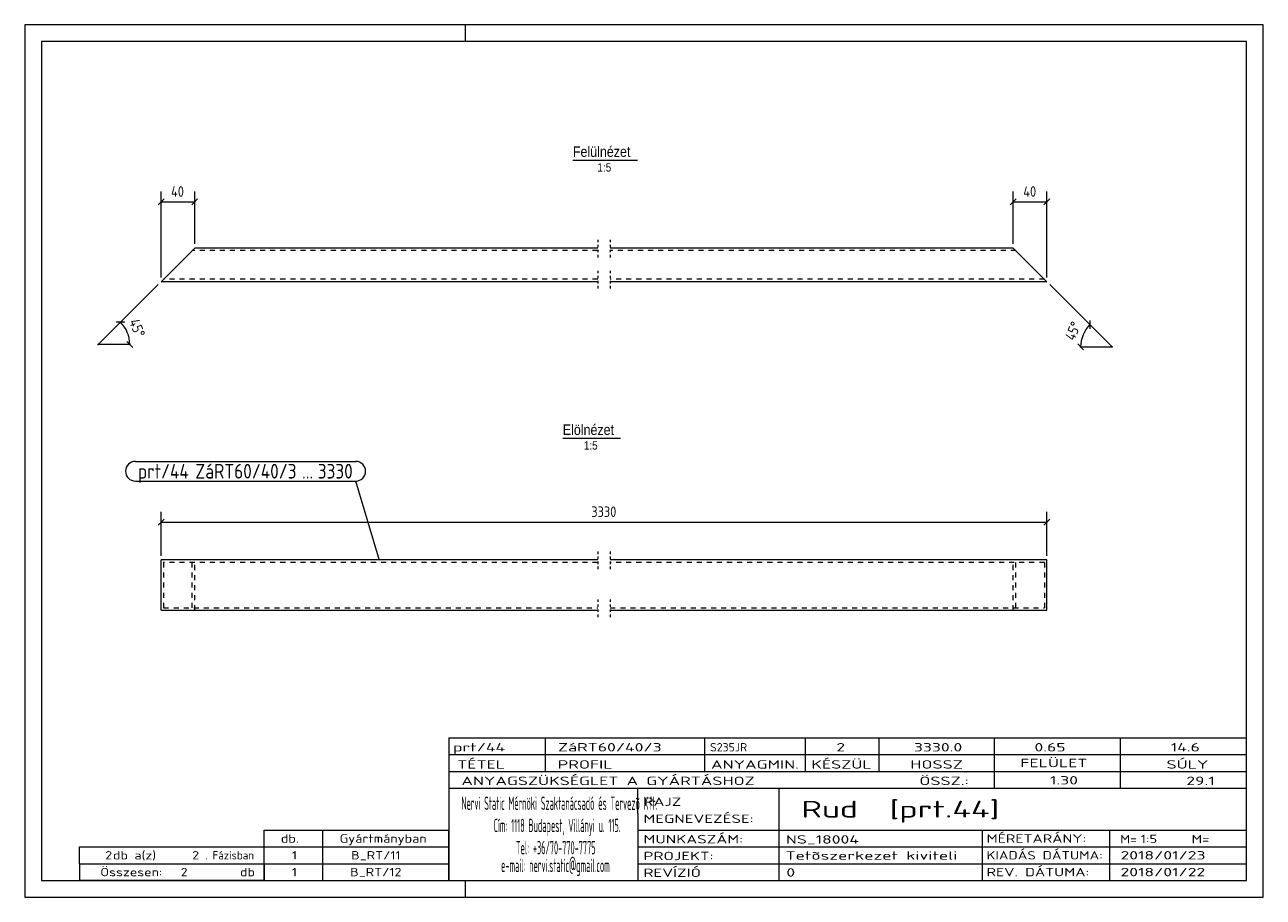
# Model space of a CAD drawing. Header units: millimetres. Extents: x 1 to 296, y 1 to 209.
import ezdxf

# ---------------------------------------------------------------- set-up
doc = ezdxf.new("R2010")
doc.units = ezdxf.units.MM
doc.header["$LTSCALE"] = 0.6
for name, pattern in [('XKITLINE00', [0]), ('XKITLINE01', [4, 1, -1, 1, -1]), ('XKITLINE02', [4, 2, -2])]:
    doc.linetypes.add(name, pattern=pattern)
for name, color, linetype, lineweight in [('DrawingSheet', 5, 'Continuous', 0), ('OtherObjectType', 1, 'Continuous', 0), ('Part', 2, 'Continuous', 0), ('PartMark', 3, 'Continuous', 0), ('Z-DIMENSIONS', 1, 'Continuous', 0)]:
    doc.layers.add(name, color=color, linetype=linetype, lineweight=lineweight)
doc.styles.add('ARIAL', font='ARIAL.TTF')
doc.styles.add('ISOCPEUR', font='ISOCPEUR.TTF')

msp = doc.modelspace()

# ---------------------------------------------------------------- linework, layer by layer
at = {"layer": 'DrawingSheet', "color": 2, "linetype": 'XKITLINE00', "lineweight": 0}
for p, q in [((296, 209), (1, 209)), ((1, 209), (1, 1)), ((106, 205), (106, 209)), ((296, 1), (296, 209)), ((106, 1), (106, 5)), ((1, 1), (296, 1))]:
    msp.add_line(p, q, dxfattribs=at)
at = {"layer": 'DrawingSheet', "color": 3, "linetype": 'XKITLINE00', "lineweight": 0}
for p, q in [((292, 205), (5, 205)), ((5, 205), (5, 5)), ((292, 5), (292, 205)), ((5, 5), (292, 5))]:
    msp.add_line(p, q, dxfattribs=at)
at = {"layer": 'OtherObjectType', "color": 6, "linetype": 'XKITLINE00', "lineweight": 0}
for p, q in [((131.56, 176.75), (146.95, 176.75)), ((129.15, 110.46), (142.87, 110.46))]:
    msp.add_line(p, q, dxfattribs=at)
at = {"layer": 'OtherObjectType', "color": 7, "linetype": 'XKITLINE00', "lineweight": 0}
for p, q in [((102, 39), (292, 39)), ((102, 39), (102, 35)), ((102, 39), (292, 39)), ((125, 35), (125, 39)), ((163, 35), (163, 39)), ((187, 35), (187, 39)), ((204.5, 35), (204.5, 39)), ((232, 35), (232, 39)), ((262, 35), (262, 39)), ((292, 35), (292, 39)), ((102, 35), (292, 35)), ((102, 35), (102, 5)), ((102, 35), (292, 35)), ((125, 31), (125, 35)), ((163, 31), (163, 35)), ((187, 31), (187, 35)), ((204.5, 31), (204.5, 35)), ((232, 31), (232, 35)), ((262, 31), (262, 35)), ((292, 31), (292, 35)), ((102, 31), (292, 31)), ((232, 27), (232, 31)), ((262, 27), (262, 31)), ((292, 27), (292, 31)), ((102, 27), (292, 27)), ((147, 21), (147, 27)), ((180.7, 17), (180.7, 27)), ((292, 21), (292, 27)), ((147, 21), (147, 5)), ((292, 17), (292, 21)), ((58, 17), (102, 17)), ((58, 13), (58, 17)), ((72, 13), (72, 17)), ((102, 13), (102, 17)), ((147, 17), (292, 17)), ((180.7, 5), (180.7, 17)), ((229.16, 13), (229.16, 17)), ((259.5, 5), (259.5, 17)), ((292, 13), (292, 17)), ((14, 9), (14, 13)), ((14, 13), (58, 13)), ((14, 13), (58, 13)), ((58, 9), (58, 13)), ((58, 13), (102, 13)), ((58, 9), (58, 13)), ((72, 9), (72, 13)), ((102, 9), (102, 13)), ((147, 13), (292, 13)), ((229.16, 5), (229.16, 13)), ((292, 9), (292, 13)), ((14, 9), (58, 9)), ((14, 9), (14, 5)), ((14, 9), (58, 9)), ((58, 9), (58, 5)), ((58, 9), (102, 9)), ((58, 5), (58, 9)), ((72, 5), (72, 9)), ((102, 5), (102, 9)), ((147, 9), (292, 9)), ((292, 5), (292, 9)), ((58, 5), (14, 5)), ((58, 5), (102, 5)), ((102, 5), (292, 5)), ((139.5, 5), (292, 5))]:
    msp.add_line(p, q, dxfattribs=at)
at = {"layer": 'Part', "color": 2, "linetype": 'XKITLINE01', "lineweight": 0}
for p, q in [((137.47, 157.75), (137.47, 153.15)), ((140.47, 157.75), (140.47, 153.15)), ((137.47, 150.35), (137.47, 145.75)), ((140.47, 150.35), (140.47, 145.75)), ((137.47, 83.41), (137.47, 78.81)), ((140.47, 83.41), (140.47, 78.81)), ((137.47, 72.01), (137.47, 67.41)), ((140.47, 72.01), (140.47, 67.41))]:
    msp.add_line(p, q, dxfattribs=at)
at = {"layer": 'Part', "color": 2, "linetype": 'XKITLINE00', "lineweight": 0}
for p, q in [((41.47, 155.75), (33.47, 147.75)), ((137.47, 155.75), (41.47, 155.75)), ((236.47, 155.75), (140.47, 155.75)), ((244.47, 147.75), (236.47, 155.75)), ((137.47, 147.75), (33.47, 147.75)), ((244.47, 147.75), (140.47, 147.75)), ((33.47, 69.41), (33.47, 81.41)), ((137.47, 81.41), (33.47, 81.41)), ((244.47, 81.41), (140.47, 81.41)), ((244.47, 69.41), (244.47, 81.41)), ((33.47, 69.41), (137.47, 69.41)), ((140.47, 69.41), (244.47, 69.41))]:
    msp.add_line(p, q, dxfattribs=at)
at = {"layer": 'Part', "color": 7, "linetype": 'XKITLINE02', "lineweight": 0}
for p, q in [((137.47, 155.15), (40.87, 155.15)), ((237.07, 155.15), (140.47, 155.15)), ((137.47, 148.35), (34.07, 148.35)), ((243.87, 148.35), (140.47, 148.35)), ((137.47, 80.81), (34.07, 80.81)), ((34.07, 80.81), (34.07, 70.01)), ((40.87, 70.01), (40.87, 80.81)), ((41.47, 69.41), (41.47, 81.41)), ((243.87, 80.81), (140.47, 80.81)), ((236.47, 69.41), (236.47, 81.41)), ((237.07, 70.01), (237.07, 80.81)), ((243.87, 80.81), (243.87, 70.01)), ((34.07, 70.01), (137.47, 70.01)), ((140.47, 70.01), (243.87, 70.01))]:
    msp.add_line(p, q, dxfattribs=at)
at = {"layer": 'PartMark', "color": 7, "linetype": 'XKITLINE00', "lineweight": 0}
for p, q in [((27.35, 104.91), (79.83, 104.91)), ((27.35, 100.21), (79.83, 100.21)), ((85.52, 81.31), (79.83, 100.21))]:
    msp.add_line(p, q, dxfattribs=at)
for centre, start, end in [((27.35, 102.56), 90, 270), ((79.83, 102.56), 270, 90)]:
    msp.add_arc(centre, 2.35, start, end, dxfattribs=at)
at = {"layer": 'Z-DIMENSIONS', "color": 7, "linetype": 'XKITLINE00', "lineweight": 0}
for p, q in [((33.47, 148.75), (33.47, 169.25)), ((41.47, 156.75), (41.47, 169.25)), ((236.47, 156.75), (236.47, 169.25)), ((244.47, 148.75), (244.47, 169.25)), ((34.18, 167.46), (32.76, 166.04)), ((33.47, 166.75), (41.47, 166.75)), ((42.18, 167.46), (40.76, 166.04)), ((237.18, 167.46), (235.76, 166.04)), ((236.47, 166.75), (244.47, 166.75)), ((245.18, 167.46), (243.76, 166.04)), ((32.76, 147.04), (23.8, 138.08)), ((245.18, 147.04), (254.7, 137.52)), ((23.8, 138.08), (18.5, 132.78)), ((24.8, 138.08), (22.8, 138.08)), ((254.7, 138.52), (254.7, 136.52)), ((254.7, 137.52), (260.01, 132.21)), ((26, 132.78), (18.5, 132.78)), ((26.71, 132.07), (25.29, 133.49)), ((251.8, 132.92), (253.21, 131.51)), ((252.51, 132.21), (260.01, 132.21)), ((33.47, 82.41), (33.47, 92.91)), ((244.47, 82.41), (244.47, 92.91)), ((34.18, 91.12), (32.76, 89.7)), ((33.47, 90.41), (244.47, 90.41)), ((245.18, 91.12), (243.76, 89.7))]:
    msp.add_line(p, q, dxfattribs=at)
for centre, start, end in [((18.5, 132.78), 0, 45), ((260.01, 132.21), 135, 180)]:
    msp.add_arc(centre, 7.5, start, end, dxfattribs=at)
at = {"layer": 'Z-DIMENSIONS', "color": 3}
for p in [(33.47, 166.75), (41.47, 166.75), (236.47, 166.75), (244.47, 166.75), (33.47, 90.41), (244.47, 90.41)]:
    msp.add_point(p, dxfattribs=at)
at = {"layer": 'Z-DIMENSIONS', "color": 7}
for p in [(23.8, 138.08), (254.7, 137.52), (18.5, 132.78), (26, 132.78), (252.51, 132.21), (260.01, 132.21)]:
    msp.add_point(p, dxfattribs=at)

# ---------------------------------------------------------------- texts
at = {"layer": 'OtherObjectType', "color": 6, "style": 'ARIAL', "width": 0.85}
for s, height, p in [('Felülnézet', 2.5, (131.56, 177.5)), ('1:5', 2, (137.4, 174)), ('Elölnézet', 2.5, (129.15, 111.21)), ('1:5', 2, (134.16, 107.71))]:
    msp.add_text(s, height=height, dxfattribs=at).set_placement(p)
at = {"layer": 'OtherObjectType', "color": 7, "style": 'ISOCPEUR'}
for s, height, width, p in [('prt/44', 2, 1.525501, (103, 35.76)), ('ZáRT60/40/3', 2, 1.525501, (128, 35.76)), ('S235JR', 2, 1.02, (164.22, 35.76)), ('2', 2, 1.525501, (194.32, 35.76)), ('3330.0', 2, 1.525501, (212.78, 35.76)), ('0.65', 2, 1.525501, (241.51, 35.76)), ('14.6', 2, 1.525501, (273.98, 35.76)), ('TÉTEL', 2, 1.525501, (104, 31.66)), ('PROFIL', 2, 1.525501, (127.96, 31.66)), ('ANYAGMIN.', 2, 1.525501, (164.47, 31.66)), ('KÉSZÜL', 2, 1.525501, (188.37, 31.66)), ('HOSSZ', 2, 1.525501, (211.96, 31.66)), ('FELÜLET', 2, 1.525501, (238.13, 32)), ('SÚLY', 2, 1.525501, (272.96, 31.66)), ('ANYAGSZÜKSÉGLET A GYÁRTÁSHOZ', 2, 1.525501, (105, 27.75)), ('ÖSSZ.:', 2, 1.525501, (214.1, 27.75)), ('1.30', 2, 1.525501, (245.21, 27.88)), ('29.1', 2, 1.525501, (277.68, 27.75)), ('Nervi Static Mérnöki\xa0Szaktanácsadó\xa0és\xa0Tervezõ Kft.', 3.1765, 0.403093, (105, 21.82)), ('RAJZ', 2, 1.445, (148.38, 22.78)), ('Rud  [prt.44]', 4, 1.474651, (186, 20)), ('MEGNEVEZÉSE:', 2, 1.445, (148.38, 18.72)), ('Cím:\xa01118 Budapest, Villányi u. 115.', 3.1765, 0.403093, (112.69, 16.53)), ('db.', 2, 1.211571, (62, 14)), ('Gyártmányban', 2, 1.211571, (76, 14)), ('MUNKASZÁM:', 2, 1.445, (148.38, 13.84)), ('NS_18004', 2, 1.525501, (182.28, 13.78)), ('MÉRETARÁNY:', 2, 1.36, (230.1, 14)), ('M=', 2, 1.211571, (261.91, 13.84)), ('1:5', 2, 1.275, (266.79, 13.9)), ('M=', 2, 1.275, (278.95, 13.87)), ('2', 2, 1.211571, (20.14, 10)), ('db a(z)', 2, 1.211571, (22, 10)), ('2', 2, 1.211571, (40.86, 10)), ('. Fázisban', 2, 0.935, (44, 10)), ('1', 2, 1.211571, (64.63, 10)), ('B_RT/11', 2, 1.211571, (78.73, 10)), ('Tel:\xa0+36/70-770-7775', 3.1765, 0.403093, (117.97, 11.24)), ('PROJEKT:', 2, 1.445, (148.38, 9.84)), ('Tetõszerkezet kiviteli ', 2, 1.525501, (182.2, 9.94)), ('KIADÁS DÁTUMA:', 2, 1.275, (230.1, 10)), ('2018/01/23', 2, 1.525501, (262, 10)), ('e-mail:\xa0nervi.static@gmail.com', 3.1765, 0.403093, (114.45, 7)), ('Összesen:            db', 2, 1.211571, (19, 6)), ('2', 2, 1.211571, (38.14, 6)), ('1', 2, 1.211571, (64.63, 6)), ('B_RT/12', 2, 1.211571, (78.49, 6)), ('REVÍZIÓ', 2, 1.445, (148.38, 5.84)), ('0', 2, 1.525501, (182.41, 5.92)), ('REV. DÁTUMA:', 2, 1.36, (230.1, 6)), ('2018/01/22', 2, 1.525501, (262, 6))]:
    msp.add_text(s, height=height, dxfattribs=dict(at, width=width)).set_placement(p)
at = {"layer": 'PartMark', "color": 3, "style": 'ISOCPEUR', "width": 0.85}
for s, p in [('prt/44', (27.95, 100.81)), ('ZáRT60/40/3', (41.63, 100.81)), ('3330', (70.8, 100.81)), ('...', (67.05, 100.81))]:
    msp.add_text(s, height=3.5, dxfattribs=at).set_placement(p)
at = {"layer": 'Z-DIMENSIONS', "color": 3, "style": 'ISOCPEUR', "width": 0.85}
for s, p in [('40', (35.86, 168)), ('40', (238.86, 168)), ('3330', (135.96, 91.66))]:
    msp.add_text(s, height=2.5, dxfattribs=at).set_placement(p)
for rotation, p in [(-67.5002, (25.79, 138.24)), (67.5002, (250.99, 133.51))]:
    msp.add_text('45°', height=2.5, rotation=rotation, dxfattribs=at).set_placement(p)

doc.saveas('drawing.dxf')
